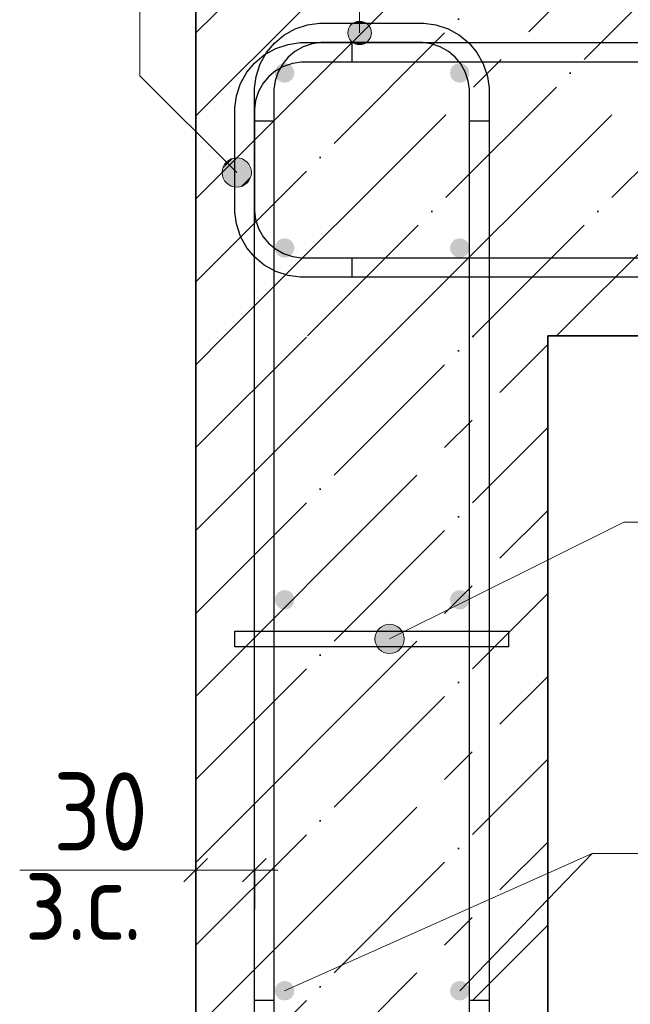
# Model space of a CAD drawing. Header units: millimetres. Extents: x -49773 to 2322955, y -3321 to 58485.
# Tile 239 of 256: x 1019970 to 1021531, y 24706 to 27225. Entities that reach past the tile are written whole.
import ezdxf

# ---------------------------------------------------------------- set-up
doc = ezdxf.new("R2010")
doc.units = ezdxf.units.MM
doc.linetypes.add('______11', pattern=[500, 400, -50, 0, -50])
doc.linetypes.add('______5', pattern=[1100, 800, -100, 100, -100])
for name, color, linetype, lineweight in [('Standard', 7, 'Continuous', 25), ('Арм.стержн. Арматура края', 96, 'Continuous', 35), ('Арм.стержн. вертикальными 1', 22, 'Continuous', 35), ('Арм.стержн.горизонт. 1', 180, 'Continuous', 35), ('Размерная линия_ общее_1', 7, 'Continuous', 13)]:
    doc.layers.add(name, color=color, linetype=linetype, lineweight=lineweight)
doc.layers.add('Арм.стержн.Стяжки', color=7, linetype='Continuous', lineweight=35, true_color=0x501e0f)
doc.layers.add('Осевая линия_ общее', color=7, linetype='______5', lineweight=13, true_color=0xa0a0a0)
doc.styles.add('ISOCPEUR', font='txt')

msp = doc.modelspace()

# ---------------------------------------------------------------- hatches: boundary and pattern name
at = {"layer": 'Standard', "linetype": 'Continuous', "lineweight": 13, "transparency": 33554687}
for points in [[(1020498.1, 26807.3), (1020534.2, 26869.8), (1020488.6, 26824.2)], [(1020488.6, 26824.2), (1020534.2, 26869.8), (1020515.1, 26869.8)], [(1020488.6, 26824.2), (1020515.1, 26869.8), (1020488.6, 26843.3)], [(1020488.6, 26843.3), (1020515.1, 26869.8), (1020498.1, 26860.3)], [(1020498.1, 26807.3), (1020551.1, 26860.3), (1020534.2, 26869.8)], [(1020515.1, 26797.7), (1020551.1, 26860.3), (1020498.1, 26807.3)], [(1020515.1, 26797.7), (1020560.7, 26843.3), (1020551.1, 26860.3)], [(1020534.2, 26797.7), (1020560.7, 26843.3), (1020515.1, 26797.7)], [(1020534.2, 26797.7), (1020560.7, 26824.2), (1020560.7, 26843.3)], [(1020560.7, 26824.2), (1020534.2, 26797.7), (1020551.1, 26807.3)]]:
    msp.add_hatch(color=7, dxfattribs=at).paths.add_polyline_path(points)
at = {"layer": 'Арм.стержн. Арматура края', "linetype": 'Continuous', "lineweight": 13, "transparency": 33554687}
for points in [[(1020864.4, 27205.9), (1020812.8, 27205.9), (1020808.6, 27190.9)], [(1020864.4, 27205.9), (1020808.6, 27190.9), (1020868.6, 27190.9)], [(1020853.6, 27216.7), (1020823.6, 27216.7), (1020812.8, 27205.9)], [(1020853.6, 27216.7), (1020812.8, 27205.9), (1020864.4, 27205.9)], [(1020823.6, 27216.7), (1020853.6, 27216.7), (1020838.6, 27220.9)], [(1020868.6, 27190.9), (1020808.6, 27190.9), (1020812.8, 27175.9)], [(1020868.6, 27190.9), (1020812.8, 27175.9), (1020864.4, 27175.9)], [(1020864.4, 27175.9), (1020812.8, 27175.9), (1020823.6, 27165.1)], [(1020864.4, 27175.9), (1020823.6, 27165.1), (1020853.6, 27165.1)], [(1020853.6, 27165.1), (1020823.6, 27165.1), (1020838.6, 27160.9)]]:
    msp.add_hatch(color=7, dxfattribs=at).paths.add_polyline_path(points)
at = {"layer": 'Арм.стержн. вертикальными 1', "linetype": 'Continuous', "lineweight": 50, "transparency": 33554687}
for points in [[(1020671.9, 27088.4), (1020670, 27097.9), (1020664.6, 27106.1), (1020656.5, 27111.5), (1020646.9, 27113.4), (1020637.4, 27111.5), (1020629.3, 27106.1), (1020623.8, 27097.9), (1020621.9, 27088.4), (1020623.8, 27078.8), (1020629.3, 27070.7), (1020637.4, 27065.3), (1020646.9, 27063.4), (1020656.5, 27065.3), (1020664.6, 27070.7), (1020670, 27078.8)], [(1021119.6, 27088.4), (1021117.7, 27097.9), (1021112.3, 27106.1), (1021104.1, 27111.5), (1021094.6, 27113.4), (1021085, 27111.5), (1021076.9, 27106.1), (1021071.5, 27097.9), (1021069.6, 27088.4), (1021071.5, 27078.8), (1021076.9, 27070.7), (1021085, 27065.3), (1021094.6, 27063.4), (1021104.1, 27065.3), (1021112.3, 27070.7), (1021117.7, 27078.8)], [(1020671.9, 26640.7), (1020670, 26650.3), (1020664.6, 26658.4), (1020656.5, 26663.8), (1020646.9, 26665.7), (1020637.4, 26663.8), (1020629.3, 26658.4), (1020623.8, 26650.3), (1020621.9, 26640.7), (1020623.8, 26631.2), (1020629.3, 26623.1), (1020637.4, 26617.6), (1020646.9, 26615.7), (1020656.5, 26617.6), (1020664.6, 26623.1), (1020670, 26631.2)], [(1021119.6, 26640.7), (1021117.7, 26650.3), (1021112.3, 26658.4), (1021104.1, 26663.8), (1021094.6, 26665.7), (1021085, 26663.8), (1021076.9, 26658.4), (1021071.5, 26650.3), (1021069.6, 26640.7), (1021071.5, 26631.2), (1021076.9, 26623.1), (1021085, 26617.6), (1021094.6, 26615.7), (1021104.1, 26617.6), (1021112.3, 26623.1), (1021117.7, 26631.2)], [(1020671.9, 25740.9), (1020670, 25750.4), (1020664.6, 25758.6), (1020656.5, 25764), (1020646.9, 25765.9), (1020637.4, 25764), (1020629.3, 25758.6), (1020623.8, 25750.4), (1020621.9, 25740.9), (1020623.8, 25731.3), (1020629.3, 25723.2), (1020637.4, 25717.8), (1020646.9, 25715.9), (1020656.5, 25717.8), (1020664.6, 25723.2), (1020670, 25731.3)], [(1021119.6, 25740.9), (1021117.7, 25750.4), (1021112.3, 25758.6), (1021104.1, 25764), (1021094.6, 25765.9), (1021085, 25764), (1021076.9, 25758.6), (1021071.5, 25750.4), (1021069.6, 25740.9), (1021071.5, 25731.3), (1021076.9, 25723.2), (1021085, 25717.8), (1021094.6, 25715.9), (1021104.1, 25717.8), (1021112.3, 25723.2), (1021117.7, 25731.3)], [(1020671.9, 24740.9), (1020670, 24750.4), (1020664.6, 24758.6), (1020656.5, 24764), (1020646.9, 24765.9), (1020637.4, 24764), (1020629.3, 24758.6), (1020623.8, 24750.4), (1020621.9, 24740.9), (1020623.8, 24731.3), (1020629.3, 24723.2), (1020637.4, 24717.8), (1020646.9, 24715.9), (1020656.5, 24717.8), (1020664.6, 24723.2), (1020670, 24731.3)], [(1021119.6, 24740.9), (1021117.7, 24750.4), (1021112.3, 24758.6), (1021104.1, 24764), (1021094.6, 24765.9), (1021085, 24764), (1021076.9, 24758.6), (1021071.5, 24750.4), (1021069.6, 24740.9), (1021071.5, 24731.3), (1021076.9, 24723.2), (1021085, 24717.8), (1021094.6, 24715.9), (1021104.1, 24717.8), (1021112.3, 24723.2), (1021117.7, 24731.3)]]:
    msp.add_hatch(color=4, dxfattribs=at).paths.add_polyline_path(points)
at = {"layer": 'Арм.стержн.Стяжки', "linetype": 'Continuous', "lineweight": 13, "transparency": 33554687}
for points in [[(1020932, 25607.3), (1020898.6, 25674.5), (1020884.1, 25661.4)], [(1020946.5, 25620.4), (1020917.7, 25678.1), (1020898.6, 25674.5)], [(1020946.5, 25620.4), (1020898.6, 25674.5), (1020932, 25607.3)], [(1020952.5, 25638.5), (1020935.8, 25672.1), (1020917.7, 25678.1)], [(1020952.5, 25638.5), (1020917.7, 25678.1), (1020946.5, 25620.4)], [(1020935.8, 25672.1), (1020952.5, 25638.5), (1020948.8, 25657.6)], [(1020912.9, 25603.7), (1020884.1, 25661.4), (1020878.1, 25643.3)], [(1020912.9, 25603.7), (1020878.1, 25643.3), (1020894.8, 25609.7)], [(1020894.8, 25609.7), (1020878.1, 25643.3), (1020881.7, 25624.2)], [(1020932, 25607.3), (1020884.1, 25661.4), (1020912.9, 25603.7)]]:
    msp.add_hatch(color=7, dxfattribs=at).paths.add_polyline_path(points)

# ---------------------------------------------------------------- linework, layer by layer
at = {"layer": 'Standard', "color": 253, "linetype": '______11', "lineweight": 35, "true_color": 0xababab, "transparency": 33554687}
for p, q in [((1020419.6, 26978.5), (1020757, 27315.9)), ((1020419.6, 26554.2), (1021181.2, 27315.9)), ((1020705.5, 26415.9), (1021605.5, 27315.9)), ((1021129.8, 26415.9), (1022029.8, 27315.9)), ((1020419.6, 25705.7), (1021129.8, 26415.9)), ((1020419.6, 26130), (1020705.5, 26415.9)), ((1020419.6, 25281.4), (1021319.6, 26181.4)), ((1020419.6, 24857.2), (1021319.6, 25757.2)), ((1020419.6, 24432.9), (1021319.6, 25332.9)), ((1020419.6, 24008.6), (1021319.6, 24908.6))]:
    msp.add_line(p, q, dxfattribs=at)
at = {"layer": 'Standard', "color": 253, "linetype": '______5', "lineweight": 35, "true_color": 0xababab, "transparency": 33554687}
for p, q in [((1020419.6, 27190.6), (1020544.8, 27315.9)), ((1020419.6, 26766.4), (1020969.1, 27315.9)), ((1020493.4, 26415.9), (1021393.4, 27315.9)), ((1020917.6, 26415.9), (1021817.6, 27315.9)), ((1021341.9, 26415.9), (1022241.9, 27315.9)), ((1020419.6, 25917.8), (1020917.6, 26415.9)), ((1020419.6, 26342.1), (1020493.4, 26415.9)), ((1020419.6, 25493.6), (1021319.6, 26393.6)), ((1020419.6, 25069.3), (1021319.6, 25969.3)), ((1020419.6, 24645), (1021319.6, 25545)), ((1020419.6, 24220.8), (1021319.6, 25120.8))]:
    msp.add_line(p, q, dxfattribs=at)
at = {"layer": 'Standard', "color": 7, "linetype": 'Continuous', "lineweight": 35, "transparency": 33554687}
for p, q in [((1020419.6, 27315.9), (1020419.6, 26415.9)), ((1020419.6, 26415.9), (1020419.6, 23260.2)), ((1021319.6, 26415.9), (1024119.8, 26415.9)), ((1021319.6, 23260.2), (1021319.6, 26415.9))]:
    msp.add_line(p, q, dxfattribs=at)
at = {"layer": 'Standard', "color": 7, "linetype": 'Continuous', "lineweight": 13, "transparency": 33554687}
for p, q in [((1020498.1, 26860.3), (1020498.1, 26860.3)), ((1020551.1, 26860.3), (1020551.1, 26860.3)), ((1020498.1, 26807.3), (1020498.1, 26807.3)), ((1020551.1, 26807.3), (1020551.1, 26807.3)), ((1020419.6, 25049.4), (1019969.6, 25049.4))]:
    msp.add_line(p, q, dxfattribs=at)
msp.add_lwpolyline([(1020524.6, 26833.8), (1020277.1, 27081.2), (1020277.1, 28019.4), (1020838.6, 28019.4)], dxfattribs=at)
msp.add_circle((1020524.6, 26833.8), 37.5, dxfattribs=at)
at = {"layer": 'Арм.стержн. Арматура края', "color": 7, "linetype": 'Continuous', "lineweight": 13, "transparency": 33554687}
for p, q in [((1020838.6, 28019.4), (1020838.6, 27190.9)), ((1020838.6, 27220.9), (1020838.6, 27220.9)), ((1020808.6, 27190.9), (1020808.6, 27190.9)), ((1020868.6, 27190.9), (1020868.6, 27190.9)), ((1020838.6, 27160.9), (1020838.6, 27160.9))]:
    msp.add_line(p, q, dxfattribs=at)
at = {"layer": 'Арм.стержн. Арматура края', "color": 4, "linetype": 'Continuous', "lineweight": 25, "transparency": 33554687}
for points in [[(1020569.6, 24715.9), (1020569.6, 27049.1), (1020573.8, 27079.6), (1020584.3, 27111.4), (1020600.7, 27140.6), (1020620.8, 27164.7), (1020644.8, 27184.8), (1020674.1, 27201.2), (1020705.8, 27211.6), (1020736.3, 27215.9), (1021002.9, 27215.9), (1021033.4, 27211.6), (1021065.1, 27201.2), (1021094.3, 27184.8), (1021118.4, 27164.7), (1021138.5, 27140.6), (1021154.9, 27111.4), (1021165.3, 27079.6), (1021169.6, 27049.1), (1021169.6, 24715.9), (1021119.6, 24715.9), (1021119.6, 27045.7), (1021116.4, 27068.3), (1021108.9, 27091.2), (1021097.2, 27112.1), (1021082.9, 27129.2), (1021065.8, 27143.4), (1021044.9, 27155.2), (1021022, 27162.7), (1020999.4, 27165.9), (1020739.8, 27165.9), (1020717.2, 27162.7), (1020694.3, 27155.2), (1020673.3, 27143.4), (1020656.3, 27129.2), (1020642, 27112.1), (1020630.3, 27091.2), (1020622.7, 27068.3), (1020619.6, 27045.7), (1020619.6, 24715.9), (1020569.6, 24715.9)], [(1020569.6, 24715.9), (1020569.6, 27049.1), (1020573.8, 27079.6), (1020584.3, 27111.4), (1020600.7, 27140.6), (1020620.8, 27164.7), (1020644.8, 27184.8), (1020674.1, 27201.2), (1020705.8, 27211.6), (1020736.3, 27215.9), (1021002.9, 27215.9), (1021033.4, 27211.6), (1021065.1, 27201.2), (1021094.3, 27184.8), (1021118.4, 27164.7), (1021138.5, 27140.6), (1021154.9, 27111.4), (1021165.3, 27079.6), (1021169.6, 27049.1), (1021169.6, 24715.9), (1021119.6, 24715.9), (1021119.6, 27045.7), (1021116.4, 27068.3), (1021108.9, 27091.2), (1021097.2, 27112.1), (1021082.9, 27129.2), (1021065.8, 27143.4), (1021044.9, 27155.2), (1021022, 27162.7), (1020999.4, 27165.9), (1020739.8, 27165.9), (1020717.2, 27162.7), (1020694.3, 27155.2), (1020673.3, 27143.4), (1020656.3, 27129.2), (1020642, 27112.1), (1020630.3, 27091.2), (1020622.7, 27068.3), (1020619.6, 27045.7), (1020619.6, 24715.9), (1020569.6, 24715.9)], [(1020569.6, 24715.9), (1020569.6, 27049.1), (1020573.8, 27079.6), (1020584.3, 27111.4), (1020600.7, 27140.6), (1020620.8, 27164.7), (1020644.8, 27184.8), (1020674.1, 27201.2), (1020705.8, 27211.6), (1020736.3, 27215.9), (1021002.9, 27215.9), (1021033.4, 27211.6), (1021065.1, 27201.2), (1021094.3, 27184.8), (1021118.4, 27164.7), (1021138.5, 27140.6), (1021154.9, 27111.4), (1021165.3, 27079.6), (1021169.6, 27049.1), (1021169.6, 24715.9), (1021119.6, 24715.9), (1021119.6, 27045.7), (1021116.4, 27068.3), (1021108.9, 27091.2), (1021097.2, 27112.1), (1021082.9, 27129.2), (1021065.8, 27143.4), (1021044.9, 27155.2), (1021022, 27162.7), (1020999.4, 27165.9), (1020739.8, 27165.9), (1020717.2, 27162.7), (1020694.3, 27155.2), (1020673.3, 27143.4), (1020656.3, 27129.2), (1020642, 27112.1), (1020630.3, 27091.2), (1020622.7, 27068.3), (1020619.6, 27045.7), (1020619.6, 24715.9), (1020569.6, 24715.9)], [(1020569.6, 24715.9), (1020569.6, 27049.1), (1020573.8, 27079.6), (1020584.3, 27111.4), (1020600.7, 27140.6), (1020620.8, 27164.7), (1020644.8, 27184.8), (1020674.1, 27201.2), (1020705.8, 27211.6), (1020736.3, 27215.9), (1021002.9, 27215.9), (1021033.4, 27211.6), (1021065.1, 27201.2), (1021094.3, 27184.8), (1021118.4, 27164.7), (1021138.5, 27140.6), (1021154.9, 27111.4), (1021165.3, 27079.6), (1021169.6, 27049.1), (1021169.6, 24715.9), (1021119.6, 24715.9), (1021119.6, 27045.7), (1021116.4, 27068.3), (1021108.9, 27091.2), (1021097.2, 27112.1), (1021082.9, 27129.2), (1021065.8, 27143.4), (1021044.9, 27155.2), (1021022, 27162.7), (1020999.4, 27165.9), (1020739.8, 27165.9), (1020717.2, 27162.7), (1020694.3, 27155.2), (1020673.3, 27143.4), (1020656.3, 27129.2), (1020642, 27112.1), (1020630.3, 27091.2), (1020622.7, 27068.3), (1020619.6, 27045.7), (1020619.6, 24715.9), (1020569.6, 24715.9)], [(1020569.6, 24715.9), (1020569.6, 27049.1), (1020573.8, 27079.6), (1020584.3, 27111.4), (1020600.7, 27140.6), (1020620.8, 27164.7), (1020644.8, 27184.8), (1020674.1, 27201.2), (1020705.8, 27211.6), (1020736.3, 27215.9), (1021002.9, 27215.9), (1021033.4, 27211.6), (1021065.1, 27201.2), (1021094.3, 27184.8), (1021118.4, 27164.7), (1021138.5, 27140.6), (1021154.9, 27111.4), (1021165.3, 27079.6), (1021169.6, 27049.1), (1021169.6, 24715.9), (1021119.6, 24715.9), (1021119.6, 27045.7), (1021116.4, 27068.3), (1021108.9, 27091.2), (1021097.2, 27112.1), (1021082.9, 27129.2), (1021065.8, 27143.4), (1021044.9, 27155.2), (1021022, 27162.7), (1020999.4, 27165.9), (1020739.8, 27165.9), (1020717.2, 27162.7), (1020694.3, 27155.2), (1020673.3, 27143.4), (1020656.3, 27129.2), (1020642, 27112.1), (1020630.3, 27091.2), (1020622.7, 27068.3), (1020619.6, 27045.7), (1020619.6, 24715.9), (1020569.6, 24715.9)], [(1020569.6, 24715.9), (1020569.6, 27049.1), (1020573.8, 27079.6), (1020584.3, 27111.4), (1020600.7, 27140.6), (1020620.8, 27164.7), (1020644.8, 27184.8), (1020674.1, 27201.2), (1020705.8, 27211.6), (1020736.3, 27215.9), (1021002.9, 27215.9), (1021033.4, 27211.6), (1021065.1, 27201.2), (1021094.3, 27184.8), (1021118.4, 27164.7), (1021138.5, 27140.6), (1021154.9, 27111.4), (1021165.3, 27079.6), (1021169.6, 27049.1), (1021169.6, 24715.9), (1021119.6, 24715.9), (1021119.6, 27045.7), (1021116.4, 27068.3), (1021108.9, 27091.2), (1021097.2, 27112.1), (1021082.9, 27129.2), (1021065.8, 27143.4), (1021044.9, 27155.2), (1021022, 27162.7), (1020999.4, 27165.9), (1020739.8, 27165.9), (1020717.2, 27162.7), (1020694.3, 27155.2), (1020673.3, 27143.4), (1020656.3, 27129.2), (1020642, 27112.1), (1020630.3, 27091.2), (1020622.7, 27068.3), (1020619.6, 27045.7), (1020619.6, 24715.9), (1020569.6, 24715.9)], [(1020569.6, 24715.9), (1020569.6, 27049.1), (1020573.8, 27079.6), (1020584.3, 27111.4), (1020600.7, 27140.6), (1020620.8, 27164.7), (1020644.8, 27184.8), (1020674.1, 27201.2), (1020705.8, 27211.6), (1020736.3, 27215.9), (1021002.9, 27215.9), (1021033.4, 27211.6), (1021065.1, 27201.2), (1021094.3, 27184.8), (1021118.4, 27164.7), (1021138.5, 27140.6), (1021154.9, 27111.4), (1021165.3, 27079.6), (1021169.6, 27049.1), (1021169.6, 24715.9), (1021119.6, 24715.9), (1021119.6, 27045.7), (1021116.4, 27068.3), (1021108.9, 27091.2), (1021097.2, 27112.1), (1021082.9, 27129.2), (1021065.8, 27143.4), (1021044.9, 27155.2), (1021022, 27162.7), (1020999.4, 27165.9), (1020739.8, 27165.9), (1020717.2, 27162.7), (1020694.3, 27155.2), (1020673.3, 27143.4), (1020656.3, 27129.2), (1020642, 27112.1), (1020630.3, 27091.2), (1020622.7, 27068.3), (1020619.6, 27045.7), (1020619.6, 24715.9), (1020569.6, 24715.9)], [(1020569.6, 24715.9), (1020569.6, 27049.1), (1020573.8, 27079.6), (1020584.3, 27111.4), (1020600.7, 27140.6), (1020620.8, 27164.7), (1020644.8, 27184.8), (1020674.1, 27201.2), (1020705.8, 27211.6), (1020736.3, 27215.9), (1021002.9, 27215.9), (1021033.4, 27211.6), (1021065.1, 27201.2), (1021094.3, 27184.8), (1021118.4, 27164.7), (1021138.5, 27140.6), (1021154.9, 27111.4), (1021165.3, 27079.6), (1021169.6, 27049.1), (1021169.6, 24715.9), (1021119.6, 24715.9), (1021119.6, 27045.7), (1021116.4, 27068.3), (1021108.9, 27091.2), (1021097.2, 27112.1), (1021082.9, 27129.2), (1021065.8, 27143.4), (1021044.9, 27155.2), (1021022, 27162.7), (1020999.4, 27165.9), (1020739.8, 27165.9), (1020717.2, 27162.7), (1020694.3, 27155.2), (1020673.3, 27143.4), (1020656.3, 27129.2), (1020642, 27112.1), (1020630.3, 27091.2), (1020622.7, 27068.3), (1020619.6, 27045.7), (1020619.6, 24715.9), (1020569.6, 24715.9)], [(1020569.6, 24715.9), (1020569.6, 27049.1), (1020573.8, 27079.6), (1020584.3, 27111.4), (1020600.7, 27140.6), (1020620.8, 27164.7), (1020644.8, 27184.8), (1020674.1, 27201.2), (1020705.8, 27211.6), (1020736.3, 27215.9), (1021002.9, 27215.9), (1021033.4, 27211.6), (1021065.1, 27201.2), (1021094.3, 27184.8), (1021118.4, 27164.7), (1021138.5, 27140.6), (1021154.9, 27111.4), (1021165.3, 27079.6), (1021169.6, 27049.1), (1021169.6, 24715.9), (1021119.6, 24715.9), (1021119.6, 27045.7), (1021116.4, 27068.3), (1021108.9, 27091.2), (1021097.2, 27112.1), (1021082.9, 27129.2), (1021065.8, 27143.4), (1021044.9, 27155.2), (1021022, 27162.7), (1020999.4, 27165.9), (1020739.8, 27165.9), (1020717.2, 27162.7), (1020694.3, 27155.2), (1020673.3, 27143.4), (1020656.3, 27129.2), (1020642, 27112.1), (1020630.3, 27091.2), (1020622.7, 27068.3), (1020619.6, 27045.7), (1020619.6, 24715.9), (1020569.6, 24715.9)], [(1020569.6, 24715.9), (1020569.6, 27049.1), (1020573.8, 27079.6), (1020584.3, 27111.4), (1020600.7, 27140.6), (1020620.8, 27164.7), (1020644.8, 27184.8), (1020674.1, 27201.2), (1020705.8, 27211.6), (1020736.3, 27215.9), (1021002.9, 27215.9), (1021033.4, 27211.6), (1021065.1, 27201.2), (1021094.3, 27184.8), (1021118.4, 27164.7), (1021138.5, 27140.6), (1021154.9, 27111.4), (1021165.3, 27079.6), (1021169.6, 27049.1), (1021169.6, 24715.9), (1021119.6, 24715.9), (1021119.6, 27045.7), (1021116.4, 27068.3), (1021108.9, 27091.2), (1021097.2, 27112.1), (1021082.9, 27129.2), (1021065.8, 27143.4), (1021044.9, 27155.2), (1021022, 27162.7), (1020999.4, 27165.9), (1020739.8, 27165.9), (1020717.2, 27162.7), (1020694.3, 27155.2), (1020673.3, 27143.4), (1020656.3, 27129.2), (1020642, 27112.1), (1020630.3, 27091.2), (1020622.7, 27068.3), (1020619.6, 27045.7), (1020619.6, 24715.9), (1020569.6, 24715.9)], [(1020569.6, 24715.9), (1020569.6, 27049.1), (1020573.8, 27079.6), (1020584.3, 27111.4), (1020600.7, 27140.6), (1020620.8, 27164.7), (1020644.8, 27184.8), (1020674.1, 27201.2), (1020705.8, 27211.6), (1020736.3, 27215.9), (1021002.9, 27215.9), (1021033.4, 27211.6), (1021065.1, 27201.2), (1021094.3, 27184.8), (1021118.4, 27164.7), (1021138.5, 27140.6), (1021154.9, 27111.4), (1021165.3, 27079.6), (1021169.6, 27049.1), (1021169.6, 24715.9), (1021119.6, 24715.9), (1021119.6, 27045.7), (1021116.4, 27068.3), (1021108.9, 27091.2), (1021097.2, 27112.1), (1021082.9, 27129.2), (1021065.8, 27143.4), (1021044.9, 27155.2), (1021022, 27162.7), (1020999.4, 27165.9), (1020739.8, 27165.9), (1020717.2, 27162.7), (1020694.3, 27155.2), (1020673.3, 27143.4), (1020656.3, 27129.2), (1020642, 27112.1), (1020630.3, 27091.2), (1020622.7, 27068.3), (1020619.6, 27045.7), (1020619.6, 24715.9), (1020569.6, 24715.9)], [(1020569.6, 24715.9), (1020569.6, 27049.1), (1020573.8, 27079.6), (1020584.3, 27111.4), (1020600.7, 27140.6), (1020620.8, 27164.7), (1020644.8, 27184.8), (1020674.1, 27201.2), (1020705.8, 27211.6), (1020736.3, 27215.9), (1021002.9, 27215.9), (1021033.4, 27211.6), (1021065.1, 27201.2), (1021094.3, 27184.8), (1021118.4, 27164.7), (1021138.5, 27140.6), (1021154.9, 27111.4), (1021165.3, 27079.6), (1021169.6, 27049.1), (1021169.6, 24715.9), (1021119.6, 24715.9), (1021119.6, 27045.7), (1021116.4, 27068.3), (1021108.9, 27091.2), (1021097.2, 27112.1), (1021082.9, 27129.2), (1021065.8, 27143.4), (1021044.9, 27155.2), (1021022, 27162.7), (1020999.4, 27165.9), (1020739.8, 27165.9), (1020717.2, 27162.7), (1020694.3, 27155.2), (1020673.3, 27143.4), (1020656.3, 27129.2), (1020642, 27112.1), (1020630.3, 27091.2), (1020622.7, 27068.3), (1020619.6, 27045.7), (1020619.6, 24715.9), (1020569.6, 24715.9)], [(1020569.6, 24715.9), (1020569.6, 27049.1), (1020573.8, 27079.6), (1020584.3, 27111.4), (1020600.7, 27140.6), (1020620.8, 27164.7), (1020644.8, 27184.8), (1020674.1, 27201.2), (1020705.8, 27211.6), (1020736.3, 27215.9), (1021002.9, 27215.9), (1021033.4, 27211.6), (1021065.1, 27201.2), (1021094.3, 27184.8), (1021118.4, 27164.7), (1021138.5, 27140.6), (1021154.9, 27111.4), (1021165.3, 27079.6), (1021169.6, 27049.1), (1021169.6, 24715.9), (1021119.6, 24715.9), (1021119.6, 27045.7), (1021116.4, 27068.3), (1021108.9, 27091.2), (1021097.2, 27112.1), (1021082.9, 27129.2), (1021065.8, 27143.4), (1021044.9, 27155.2), (1021022, 27162.7), (1020999.4, 27165.9), (1020739.8, 27165.9), (1020717.2, 27162.7), (1020694.3, 27155.2), (1020673.3, 27143.4), (1020656.3, 27129.2), (1020642, 27112.1), (1020630.3, 27091.2), (1020622.7, 27068.3), (1020619.6, 27045.7), (1020619.6, 24715.9), (1020569.6, 24715.9)], [(1023019.6, 26565.9), (1020686.3, 26565.9), (1020655.8, 26570.1), (1020624.1, 26580.6), (1020594.8, 26596.9), (1020570.8, 26617.1), (1020550.7, 26641.1), (1020534.3, 26670.4), (1020523.8, 26702.1), (1020519.6, 26732.6), (1020519.6, 26999.1), (1020523.8, 27029.6), (1020534.3, 27061.4), (1020550.7, 27090.6), (1020570.8, 27114.7), (1020594.8, 27134.8), (1020624.1, 27151.2), (1020655.8, 27161.6), (1020686.3, 27165.9), (1023019.6, 27165.9)], [(1023019.6, 26565.9), (1020686.3, 26565.9), (1020655.8, 26570.1), (1020624.1, 26580.6), (1020594.8, 26596.9), (1020570.8, 26617.1), (1020550.7, 26641.1), (1020534.3, 26670.4), (1020523.8, 26702.1), (1020519.6, 26732.6), (1020519.6, 26999.1), (1020523.8, 27029.6), (1020534.3, 27061.4), (1020550.7, 27090.6), (1020570.8, 27114.7), (1020594.8, 27134.8), (1020624.1, 27151.2), (1020655.8, 27161.6), (1020686.3, 27165.9), (1023019.6, 27165.9)], [(1023019.6, 26565.9), (1020686.3, 26565.9), (1020655.8, 26570.1), (1020624.1, 26580.6), (1020594.8, 26596.9), (1020570.8, 26617.1), (1020550.7, 26641.1), (1020534.3, 26670.4), (1020523.8, 26702.1), (1020519.6, 26732.6), (1020519.6, 26999.1), (1020523.8, 27029.6), (1020534.3, 27061.4), (1020550.7, 27090.6), (1020570.8, 27114.7), (1020594.8, 27134.8), (1020624.1, 27151.2), (1020655.8, 27161.6), (1020686.3, 27165.9), (1023019.6, 27165.9)], [(1023019.6, 26565.9), (1020686.3, 26565.9), (1020655.8, 26570.1), (1020624.1, 26580.6), (1020594.8, 26596.9), (1020570.8, 26617.1), (1020550.7, 26641.1), (1020534.3, 26670.4), (1020523.8, 26702.1), (1020519.6, 26732.6), (1020519.6, 26999.1), (1020523.8, 27029.6), (1020534.3, 27061.4), (1020550.7, 27090.6), (1020570.8, 27114.7), (1020594.8, 27134.8), (1020624.1, 27151.2), (1020655.8, 27161.6), (1020686.3, 27165.9), (1023019.6, 27165.9)], [(1023019.6, 26565.9), (1020686.3, 26565.9), (1020655.8, 26570.1), (1020624.1, 26580.6), (1020594.8, 26596.9), (1020570.8, 26617.1), (1020550.7, 26641.1), (1020534.3, 26670.4), (1020523.8, 26702.1), (1020519.6, 26732.6), (1020519.6, 26999.1), (1020523.8, 27029.6), (1020534.3, 27061.4), (1020550.7, 27090.6), (1020570.8, 27114.7), (1020594.8, 27134.8), (1020624.1, 27151.2), (1020655.8, 27161.6), (1020686.3, 27165.9), (1023019.6, 27165.9)], [(1023019.6, 26565.9), (1020686.3, 26565.9), (1020655.8, 26570.1), (1020624.1, 26580.6), (1020594.8, 26596.9), (1020570.8, 26617.1), (1020550.7, 26641.1), (1020534.3, 26670.4), (1020523.8, 26702.1), (1020519.6, 26732.6), (1020519.6, 26999.1), (1020523.8, 27029.6), (1020534.3, 27061.4), (1020550.7, 27090.6), (1020570.8, 27114.7), (1020594.8, 27134.8), (1020624.1, 27151.2), (1020655.8, 27161.6), (1020686.3, 27165.9), (1023019.6, 27165.9)], [(1023019.6, 26565.9), (1020686.3, 26565.9), (1020655.8, 26570.1), (1020624.1, 26580.6), (1020594.8, 26596.9), (1020570.8, 26617.1), (1020550.7, 26641.1), (1020534.3, 26670.4), (1020523.8, 26702.1), (1020519.6, 26732.6), (1020519.6, 26999.1), (1020523.8, 27029.6), (1020534.3, 27061.4), (1020550.7, 27090.6), (1020570.8, 27114.7), (1020594.8, 27134.8), (1020624.1, 27151.2), (1020655.8, 27161.6), (1020686.3, 27165.9), (1023019.6, 27165.9)], [(1023019.6, 26565.9), (1020686.3, 26565.9), (1020655.8, 26570.1), (1020624.1, 26580.6), (1020594.8, 26596.9), (1020570.8, 26617.1), (1020550.7, 26641.1), (1020534.3, 26670.4), (1020523.8, 26702.1), (1020519.6, 26732.6), (1020519.6, 26999.1), (1020523.8, 27029.6), (1020534.3, 27061.4), (1020550.7, 27090.6), (1020570.8, 27114.7), (1020594.8, 27134.8), (1020624.1, 27151.2), (1020655.8, 27161.6), (1020686.3, 27165.9), (1023019.6, 27165.9)], [(1023019.6, 26565.9), (1020686.3, 26565.9), (1020655.8, 26570.1), (1020624.1, 26580.6), (1020594.8, 26596.9), (1020570.8, 26617.1), (1020550.7, 26641.1), (1020534.3, 26670.4), (1020523.8, 26702.1), (1020519.6, 26732.6), (1020519.6, 26999.1), (1020523.8, 27029.6), (1020534.3, 27061.4), (1020550.7, 27090.6), (1020570.8, 27114.7), (1020594.8, 27134.8), (1020624.1, 27151.2), (1020655.8, 27161.6), (1020686.3, 27165.9), (1023019.6, 27165.9)], [(1023019.6, 26565.9), (1020686.3, 26565.9), (1020655.8, 26570.1), (1020624.1, 26580.6), (1020594.8, 26596.9), (1020570.8, 26617.1), (1020550.7, 26641.1), (1020534.3, 26670.4), (1020523.8, 26702.1), (1020519.6, 26732.6), (1020519.6, 26999.1), (1020523.8, 27029.6), (1020534.3, 27061.4), (1020550.7, 27090.6), (1020570.8, 27114.7), (1020594.8, 27134.8), (1020624.1, 27151.2), (1020655.8, 27161.6), (1020686.3, 27165.9), (1023019.6, 27165.9)], [(1023019.6, 26565.9), (1020686.3, 26565.9), (1020655.8, 26570.1), (1020624.1, 26580.6), (1020594.8, 26596.9), (1020570.8, 26617.1), (1020550.7, 26641.1), (1020534.3, 26670.4), (1020523.8, 26702.1), (1020519.6, 26732.6), (1020519.6, 26999.1), (1020523.8, 27029.6), (1020534.3, 27061.4), (1020550.7, 27090.6), (1020570.8, 27114.7), (1020594.8, 27134.8), (1020624.1, 27151.2), (1020655.8, 27161.6), (1020686.3, 27165.9), (1023019.6, 27165.9)], [(1023019.6, 26565.9), (1020686.3, 26565.9), (1020655.8, 26570.1), (1020624.1, 26580.6), (1020594.8, 26596.9), (1020570.8, 26617.1), (1020550.7, 26641.1), (1020534.3, 26670.4), (1020523.8, 26702.1), (1020519.6, 26732.6), (1020519.6, 26999.1), (1020523.8, 27029.6), (1020534.3, 27061.4), (1020550.7, 27090.6), (1020570.8, 27114.7), (1020594.8, 27134.8), (1020624.1, 27151.2), (1020655.8, 27161.6), (1020686.3, 27165.9), (1023019.6, 27165.9)], [(1023019.6, 26565.9), (1020686.3, 26565.9), (1020655.8, 26570.1), (1020624.1, 26580.6), (1020594.8, 26596.9), (1020570.8, 26617.1), (1020550.7, 26641.1), (1020534.3, 26670.4), (1020523.8, 26702.1), (1020519.6, 26732.6), (1020519.6, 26999.1), (1020523.8, 27029.6), (1020534.3, 27061.4), (1020550.7, 27090.6), (1020570.8, 27114.7), (1020594.8, 27134.8), (1020624.1, 27151.2), (1020655.8, 27161.6), (1020686.3, 27165.9), (1023019.6, 27165.9)], [(1023019.6, 27115.9), (1020689.8, 27115.9), (1020667.2, 27112.7), (1020644.3, 27105.2), (1020623.3, 27093.4), (1020606.3, 27079.2), (1020592, 27062.1), (1020580.3, 27041.2), (1020572.7, 27018.3), (1020569.6, 26995.7), (1020569.6, 26736.1), (1020572.7, 26713.5), (1020580.3, 26690.6), (1020592, 26669.6), (1020606.3, 26652.6), (1020623.3, 26638.3), (1020644.3, 26626.6), (1020667.2, 26619), (1020689.8, 26615.9), (1023019.6, 26615.9)], [(1023019.6, 27115.9), (1020689.8, 27115.9), (1020667.2, 27112.7), (1020644.3, 27105.2), (1020623.3, 27093.4), (1020606.3, 27079.2), (1020592, 27062.1), (1020580.3, 27041.2), (1020572.7, 27018.3), (1020569.6, 26995.7), (1020569.6, 26736.1), (1020572.7, 26713.5), (1020580.3, 26690.6), (1020592, 26669.6), (1020606.3, 26652.6), (1020623.3, 26638.3), (1020644.3, 26626.6), (1020667.2, 26619), (1020689.8, 26615.9), (1023019.6, 26615.9)], [(1023019.6, 27115.9), (1020689.8, 27115.9), (1020667.2, 27112.7), (1020644.3, 27105.2), (1020623.3, 27093.4), (1020606.3, 27079.2), (1020592, 27062.1), (1020580.3, 27041.2), (1020572.7, 27018.3), (1020569.6, 26995.7), (1020569.6, 26736.1), (1020572.7, 26713.5), (1020580.3, 26690.6), (1020592, 26669.6), (1020606.3, 26652.6), (1020623.3, 26638.3), (1020644.3, 26626.6), (1020667.2, 26619), (1020689.8, 26615.9), (1023019.6, 26615.9)], [(1023019.6, 27115.9), (1020689.8, 27115.9), (1020667.2, 27112.7), (1020644.3, 27105.2), (1020623.3, 27093.4), (1020606.3, 27079.2), (1020592, 27062.1), (1020580.3, 27041.2), (1020572.7, 27018.3), (1020569.6, 26995.7), (1020569.6, 26736.1), (1020572.7, 26713.5), (1020580.3, 26690.6), (1020592, 26669.6), (1020606.3, 26652.6), (1020623.3, 26638.3), (1020644.3, 26626.6), (1020667.2, 26619), (1020689.8, 26615.9), (1023019.6, 26615.9)], [(1023019.6, 27115.9), (1020689.8, 27115.9), (1020667.2, 27112.7), (1020644.3, 27105.2), (1020623.3, 27093.4), (1020606.3, 27079.2), (1020592, 27062.1), (1020580.3, 27041.2), (1020572.7, 27018.3), (1020569.6, 26995.7), (1020569.6, 26736.1), (1020572.7, 26713.5), (1020580.3, 26690.6), (1020592, 26669.6), (1020606.3, 26652.6), (1020623.3, 26638.3), (1020644.3, 26626.6), (1020667.2, 26619), (1020689.8, 26615.9), (1023019.6, 26615.9)], [(1023019.6, 27115.9), (1020689.8, 27115.9), (1020667.2, 27112.7), (1020644.3, 27105.2), (1020623.3, 27093.4), (1020606.3, 27079.2), (1020592, 27062.1), (1020580.3, 27041.2), (1020572.7, 27018.3), (1020569.6, 26995.7), (1020569.6, 26736.1), (1020572.7, 26713.5), (1020580.3, 26690.6), (1020592, 26669.6), (1020606.3, 26652.6), (1020623.3, 26638.3), (1020644.3, 26626.6), (1020667.2, 26619), (1020689.8, 26615.9), (1023019.6, 26615.9)], [(1023019.6, 27115.9), (1020689.8, 27115.9), (1020667.2, 27112.7), (1020644.3, 27105.2), (1020623.3, 27093.4), (1020606.3, 27079.2), (1020592, 27062.1), (1020580.3, 27041.2), (1020572.7, 27018.3), (1020569.6, 26995.7), (1020569.6, 26736.1), (1020572.7, 26713.5), (1020580.3, 26690.6), (1020592, 26669.6), (1020606.3, 26652.6), (1020623.3, 26638.3), (1020644.3, 26626.6), (1020667.2, 26619), (1020689.8, 26615.9), (1023019.6, 26615.9)], [(1023019.6, 27115.9), (1020689.8, 27115.9), (1020667.2, 27112.7), (1020644.3, 27105.2), (1020623.3, 27093.4), (1020606.3, 27079.2), (1020592, 27062.1), (1020580.3, 27041.2), (1020572.7, 27018.3), (1020569.6, 26995.7), (1020569.6, 26736.1), (1020572.7, 26713.5), (1020580.3, 26690.6), (1020592, 26669.6), (1020606.3, 26652.6), (1020623.3, 26638.3), (1020644.3, 26626.6), (1020667.2, 26619), (1020689.8, 26615.9), (1023019.6, 26615.9)], [(1023019.6, 27115.9), (1020689.8, 27115.9), (1020667.2, 27112.7), (1020644.3, 27105.2), (1020623.3, 27093.4), (1020606.3, 27079.2), (1020592, 27062.1), (1020580.3, 27041.2), (1020572.7, 27018.3), (1020569.6, 26995.7), (1020569.6, 26736.1), (1020572.7, 26713.5), (1020580.3, 26690.6), (1020592, 26669.6), (1020606.3, 26652.6), (1020623.3, 26638.3), (1020644.3, 26626.6), (1020667.2, 26619), (1020689.8, 26615.9), (1023019.6, 26615.9)], [(1023019.6, 27115.9), (1020689.8, 27115.9), (1020667.2, 27112.7), (1020644.3, 27105.2), (1020623.3, 27093.4), (1020606.3, 27079.2), (1020592, 27062.1), (1020580.3, 27041.2), (1020572.7, 27018.3), (1020569.6, 26995.7), (1020569.6, 26736.1), (1020572.7, 26713.5), (1020580.3, 26690.6), (1020592, 26669.6), (1020606.3, 26652.6), (1020623.3, 26638.3), (1020644.3, 26626.6), (1020667.2, 26619), (1020689.8, 26615.9), (1023019.6, 26615.9)], [(1023019.6, 27115.9), (1020689.8, 27115.9), (1020667.2, 27112.7), (1020644.3, 27105.2), (1020623.3, 27093.4), (1020606.3, 27079.2), (1020592, 27062.1), (1020580.3, 27041.2), (1020572.7, 27018.3), (1020569.6, 26995.7), (1020569.6, 26736.1), (1020572.7, 26713.5), (1020580.3, 26690.6), (1020592, 26669.6), (1020606.3, 26652.6), (1020623.3, 26638.3), (1020644.3, 26626.6), (1020667.2, 26619), (1020689.8, 26615.9), (1023019.6, 26615.9)], [(1023019.6, 27115.9), (1020689.8, 27115.9), (1020667.2, 27112.7), (1020644.3, 27105.2), (1020623.3, 27093.4), (1020606.3, 27079.2), (1020592, 27062.1), (1020580.3, 27041.2), (1020572.7, 27018.3), (1020569.6, 26995.7), (1020569.6, 26736.1), (1020572.7, 26713.5), (1020580.3, 26690.6), (1020592, 26669.6), (1020606.3, 26652.6), (1020623.3, 26638.3), (1020644.3, 26626.6), (1020667.2, 26619), (1020689.8, 26615.9), (1023019.6, 26615.9)], [(1023019.6, 27115.9), (1020689.8, 27115.9), (1020667.2, 27112.7), (1020644.3, 27105.2), (1020623.3, 27093.4), (1020606.3, 27079.2), (1020592, 27062.1), (1020580.3, 27041.2), (1020572.7, 27018.3), (1020569.6, 26995.7), (1020569.6, 26736.1), (1020572.7, 26713.5), (1020580.3, 26690.6), (1020592, 26669.6), (1020606.3, 26652.6), (1020623.3, 26638.3), (1020644.3, 26626.6), (1020667.2, 26619), (1020689.8, 26615.9), (1023019.6, 26615.9)]]:
    msp.add_lwpolyline(points, dxfattribs=at)
at = {"layer": 'Арм.стержн. Арматура края', "color": 7, "linetype": 'Continuous', "lineweight": 13, "transparency": 33554687}
msp.add_circle((1020838.6, 27190.9), 30, dxfattribs=at)
at = {"layer": 'Арм.стержн. вертикальными 1', "color": 7, "linetype": 'Continuous', "lineweight": 13, "transparency": 33554687}
for q in [(1020646.9, 24740.9), (1023473.6, 25092.1)]:
    msp.add_line((1021433.6, 25092.1), q, dxfattribs=at)
at = {"layer": 'Арм.стержн.горизонт. 1', "color": 4, "linetype": 'Continuous', "lineweight": 25, "transparency": 33554687}
for points in [[(1024144.8, 27115.9), (1020819.6, 27115.9), (1020819.6, 27165.9), (1024144.8, 27165.9), (1024144.8, 27115.9)], [(1024144.8, 27115.9), (1020819.6, 27115.9), (1020819.6, 27165.9), (1024144.8, 27165.9), (1024144.8, 27115.9)], [(1024144.8, 27115.9), (1020819.6, 27115.9), (1020819.6, 27165.9), (1024144.8, 27165.9), (1024144.8, 27115.9)], [(1024144.8, 27115.9), (1020819.6, 27115.9), (1020819.6, 27165.9), (1024144.8, 27165.9), (1024144.8, 27115.9)], [(1024144.8, 27115.9), (1020819.6, 27115.9), (1020819.6, 27165.9), (1024144.8, 27165.9), (1024144.8, 27115.9)], [(1024144.8, 27115.9), (1020819.6, 27115.9), (1020819.6, 27165.9), (1024144.8, 27165.9), (1024144.8, 27115.9)], [(1024144.8, 27115.9), (1020819.6, 27115.9), (1020819.6, 27165.9), (1024144.8, 27165.9), (1024144.8, 27115.9)], [(1024144.8, 27115.9), (1020819.6, 27115.9), (1020819.6, 27165.9), (1024144.8, 27165.9), (1024144.8, 27115.9)], [(1024144.8, 27115.9), (1020819.6, 27115.9), (1020819.6, 27165.9), (1024144.8, 27165.9), (1024144.8, 27115.9)], [(1024144.8, 27115.9), (1020819.6, 27115.9), (1020819.6, 27165.9), (1024144.8, 27165.9), (1024144.8, 27115.9)], [(1024144.8, 27115.9), (1020819.6, 27115.9), (1020819.6, 27165.9), (1024144.8, 27165.9), (1024144.8, 27115.9)], [(1024144.8, 27115.9), (1020819.6, 27115.9), (1020819.6, 27165.9), (1024144.8, 27165.9), (1024144.8, 27115.9)], [(1024144.8, 27115.9), (1020819.6, 27115.9), (1020819.6, 27165.9), (1024144.8, 27165.9), (1024144.8, 27115.9)], [(1020569.6, 23235.2), (1020569.6, 26965.9), (1020619.6, 26965.9), (1020619.6, 23235.2), (1020569.6, 23235.2)], [(1020569.6, 23235.2), (1020569.6, 26965.9), (1020619.6, 26965.9), (1020619.6, 23235.2), (1020569.6, 23235.2)], [(1020569.6, 23235.2), (1020569.6, 26965.9), (1020619.6, 26965.9), (1020619.6, 23235.2), (1020569.6, 23235.2)], [(1020569.6, 23235.2), (1020569.6, 26965.9), (1020619.6, 26965.9), (1020619.6, 23235.2), (1020569.6, 23235.2)], [(1020569.6, 23235.2), (1020569.6, 26965.9), (1020619.6, 26965.9), (1020619.6, 23235.2), (1020569.6, 23235.2)], [(1020569.6, 23235.2), (1020569.6, 26965.9), (1020619.6, 26965.9), (1020619.6, 23235.2), (1020569.6, 23235.2)], [(1020569.6, 23235.2), (1020569.6, 26965.9), (1020619.6, 26965.9), (1020619.6, 23235.2), (1020569.6, 23235.2)], [(1020569.6, 23235.2), (1020569.6, 26965.9), (1020619.6, 26965.9), (1020619.6, 23235.2), (1020569.6, 23235.2)], [(1020569.6, 23235.2), (1020569.6, 26965.9), (1020619.6, 26965.9), (1020619.6, 23235.2), (1020569.6, 23235.2)], [(1020569.6, 23235.2), (1020569.6, 26965.9), (1020619.6, 26965.9), (1020619.6, 23235.2), (1020569.6, 23235.2)], [(1020569.6, 23235.2), (1020569.6, 26965.9), (1020619.6, 26965.9), (1020619.6, 23235.2), (1020569.6, 23235.2)], [(1020569.6, 23235.2), (1020569.6, 26965.9), (1020619.6, 26965.9), (1020619.6, 23235.2), (1020569.6, 23235.2)], [(1020569.6, 23235.2), (1020569.6, 26965.9), (1020619.6, 26965.9), (1020619.6, 23235.2), (1020569.6, 23235.2)], [(1021119.6, 23235.2), (1021119.6, 26965.9), (1021169.6, 26965.9), (1021169.6, 23235.2), (1021119.6, 23235.2)], [(1021119.6, 23235.2), (1021119.6, 26965.9), (1021169.6, 26965.9), (1021169.6, 23235.2), (1021119.6, 23235.2)], [(1021119.6, 23235.2), (1021119.6, 26965.9), (1021169.6, 26965.9), (1021169.6, 23235.2), (1021119.6, 23235.2)], [(1021119.6, 23235.2), (1021119.6, 26965.9), (1021169.6, 26965.9), (1021169.6, 23235.2), (1021119.6, 23235.2)], [(1021119.6, 23235.2), (1021119.6, 26965.9), (1021169.6, 26965.9), (1021169.6, 23235.2), (1021119.6, 23235.2)], [(1021119.6, 23235.2), (1021119.6, 26965.9), (1021169.6, 26965.9), (1021169.6, 23235.2), (1021119.6, 23235.2)], [(1021119.6, 23235.2), (1021119.6, 26965.9), (1021169.6, 26965.9), (1021169.6, 23235.2), (1021119.6, 23235.2)], [(1021119.6, 23235.2), (1021119.6, 26965.9), (1021169.6, 26965.9), (1021169.6, 23235.2), (1021119.6, 23235.2)], [(1021119.6, 23235.2), (1021119.6, 26965.9), (1021169.6, 26965.9), (1021169.6, 23235.2), (1021119.6, 23235.2)], [(1021119.6, 23235.2), (1021119.6, 26965.9), (1021169.6, 26965.9), (1021169.6, 23235.2), (1021119.6, 23235.2)], [(1021119.6, 23235.2), (1021119.6, 26965.9), (1021169.6, 26965.9), (1021169.6, 23235.2), (1021119.6, 23235.2)], [(1021119.6, 23235.2), (1021119.6, 26965.9), (1021169.6, 26965.9), (1021169.6, 23235.2), (1021119.6, 23235.2)], [(1021119.6, 23235.2), (1021119.6, 26965.9), (1021169.6, 26965.9), (1021169.6, 23235.2), (1021119.6, 23235.2)], [(1024144.8, 26565.9), (1020819.6, 26565.9), (1020819.6, 26615.9), (1024144.8, 26615.9), (1024144.8, 26565.9)], [(1024144.8, 26565.9), (1020819.6, 26565.9), (1020819.6, 26615.9), (1024144.8, 26615.9), (1024144.8, 26565.9)], [(1024144.8, 26565.9), (1020819.6, 26565.9), (1020819.6, 26615.9), (1024144.8, 26615.9), (1024144.8, 26565.9)], [(1024144.8, 26565.9), (1020819.6, 26565.9), (1020819.6, 26615.9), (1024144.8, 26615.9), (1024144.8, 26565.9)], [(1024144.8, 26565.9), (1020819.6, 26565.9), (1020819.6, 26615.9), (1024144.8, 26615.9), (1024144.8, 26565.9)], [(1024144.8, 26565.9), (1020819.6, 26565.9), (1020819.6, 26615.9), (1024144.8, 26615.9), (1024144.8, 26565.9)], [(1024144.8, 26565.9), (1020819.6, 26565.9), (1020819.6, 26615.9), (1024144.8, 26615.9), (1024144.8, 26565.9)], [(1024144.8, 26565.9), (1020819.6, 26565.9), (1020819.6, 26615.9), (1024144.8, 26615.9), (1024144.8, 26565.9)], [(1024144.8, 26565.9), (1020819.6, 26565.9), (1020819.6, 26615.9), (1024144.8, 26615.9), (1024144.8, 26565.9)], [(1024144.8, 26565.9), (1020819.6, 26565.9), (1020819.6, 26615.9), (1024144.8, 26615.9), (1024144.8, 26565.9)], [(1024144.8, 26565.9), (1020819.6, 26565.9), (1020819.6, 26615.9), (1024144.8, 26615.9), (1024144.8, 26565.9)], [(1024144.8, 26565.9), (1020819.6, 26565.9), (1020819.6, 26615.9), (1024144.8, 26615.9), (1024144.8, 26565.9)], [(1024144.8, 26565.9), (1020819.6, 26565.9), (1020819.6, 26615.9), (1024144.8, 26615.9), (1024144.8, 26565.9)]]:
    msp.add_lwpolyline(points, dxfattribs=at)
at = {"layer": 'Арм.стержн.Стяжки', "color": 7, "linetype": 'Continuous', "lineweight": 13, "transparency": 33554687}
for p, q in [((1021514.5, 25939.4), (1020915.3, 25640.9)), ((1021514.5, 25939.4), (1023334.5, 25939.4)), ((1020898.6, 25674.5), (1020898.6, 25674.5)), ((1020948.8, 25657.6), (1020948.8, 25657.6)), ((1020881.7, 25624.2), (1020881.7, 25624.2)), ((1020932, 25607.3), (1020932, 25607.3))]:
    msp.add_line(p, q, dxfattribs=at)
at = {"layer": 'Арм.стержн.Стяжки', "color": 40, "linetype": 'Continuous', "lineweight": 25, "transparency": 33554687}
msp.add_lwpolyline([(1021219.7, 25620.9), (1020519.7, 25620.9), (1020519.7, 25660.9), (1021219.7, 25660.9), (1021219.7, 25620.9)], dxfattribs=at)
msp.add_lwpolyline([(1021219.7, 25620.9), (1020519.7, 25620.9), (1020519.7, 25660.9), (1021219.7, 25660.9), (1021219.7, 25620.9)], dxfattribs=at)
msp.add_lwpolyline([(1021219.7, 25620.9), (1020519.7, 25620.9), (1020519.7, 25660.9), (1021219.7, 25660.9), (1021219.7, 25620.9)], dxfattribs=at)
msp.add_lwpolyline([(1021219.7, 25620.9), (1020519.7, 25620.9), (1020519.7, 25660.9), (1021219.7, 25660.9), (1021219.7, 25620.9)], dxfattribs=at)
msp.add_lwpolyline([(1021219.7, 25620.9), (1020519.7, 25620.9), (1020519.7, 25660.9), (1021219.7, 25660.9), (1021219.7, 25620.9)], dxfattribs=at)
msp.add_lwpolyline([(1021219.7, 25620.9), (1020519.7, 25620.9), (1020519.7, 25660.9), (1021219.7, 25660.9), (1021219.7, 25620.9)], dxfattribs=at)
at = {"layer": 'Арм.стержн.Стяжки', "color": 7, "linetype": 'Continuous', "lineweight": 13, "transparency": 33554687}
msp.add_circle((1020915.3, 25640.9), 37.5, dxfattribs=at)
at = {"layer": 'Осевая линия_ общее', "color": 7, "linetype": 'Continuous', "lineweight": 13, "transparency": 33554687}
msp.add_line((1021094.6, 24740.9), (1021433.6, 25092.1), dxfattribs=at)
at = {"layer": 'Размерная линия_ общее_1', "color": 253, "linetype": 'Continuous', "lineweight": -3, "true_color": 0xa0a0a0, "transparency": 33554687}
for p, q in [((1020419.6, 25049.4), (1020419.6, 25149.4)), ((1020569.6, 25049.4), (1020569.6, 25149.4)), ((1020419.6, 25049.4), (1020419.6, 24949.4)), ((1020569.6, 25049.4), (1020569.6, 24949.4))]:
    msp.add_line(p, q, dxfattribs=at)
at = {"layer": 'Размерная линия_ общее_1', "color": 7, "linetype": 'Continuous', "lineweight": 25, "transparency": 33554687}
for p, q in [((1020449.6, 25079.4), (1020389.6, 25019.4)), ((1020599.6, 25079.4), (1020539.6, 25019.4))]:
    msp.add_line(p, q, dxfattribs=at)
at = {"layer": 'Размерная линия_ общее_1', "color": 7, "linetype": 'Continuous', "lineweight": 13, "transparency": 33554687}
for p, q in [((1020419.6, 25049.4), (1020359.6, 25049.4)), ((1020569.6, 25049.4), (1020419.6, 25049.4)), ((1020569.6, 25049.4), (1020629.6, 25049.4))]:
    msp.add_line(p, q, dxfattribs=at)

# ---------------------------------------------------------------- texts
at = {"layer": 'Размерная линия_ общее_1', "color": 7, "linetype": 'Continuous', "lineweight": 18, "transparency": 33554687, "char_height": 200, "attachment_point": 7, "style": 'ISOCPEUR'}
for s, insert, width in [('\\W0.87;30', (1020055.5, 25099.4), 367.202), ('\\W0.90;з.с.', (1019981.6, 24870.7), 459.942)]:
    msp.add_mtext(s, dxfattribs=dict(at, insert=insert, width=width))

doc.saveas('drawing.dxf')
